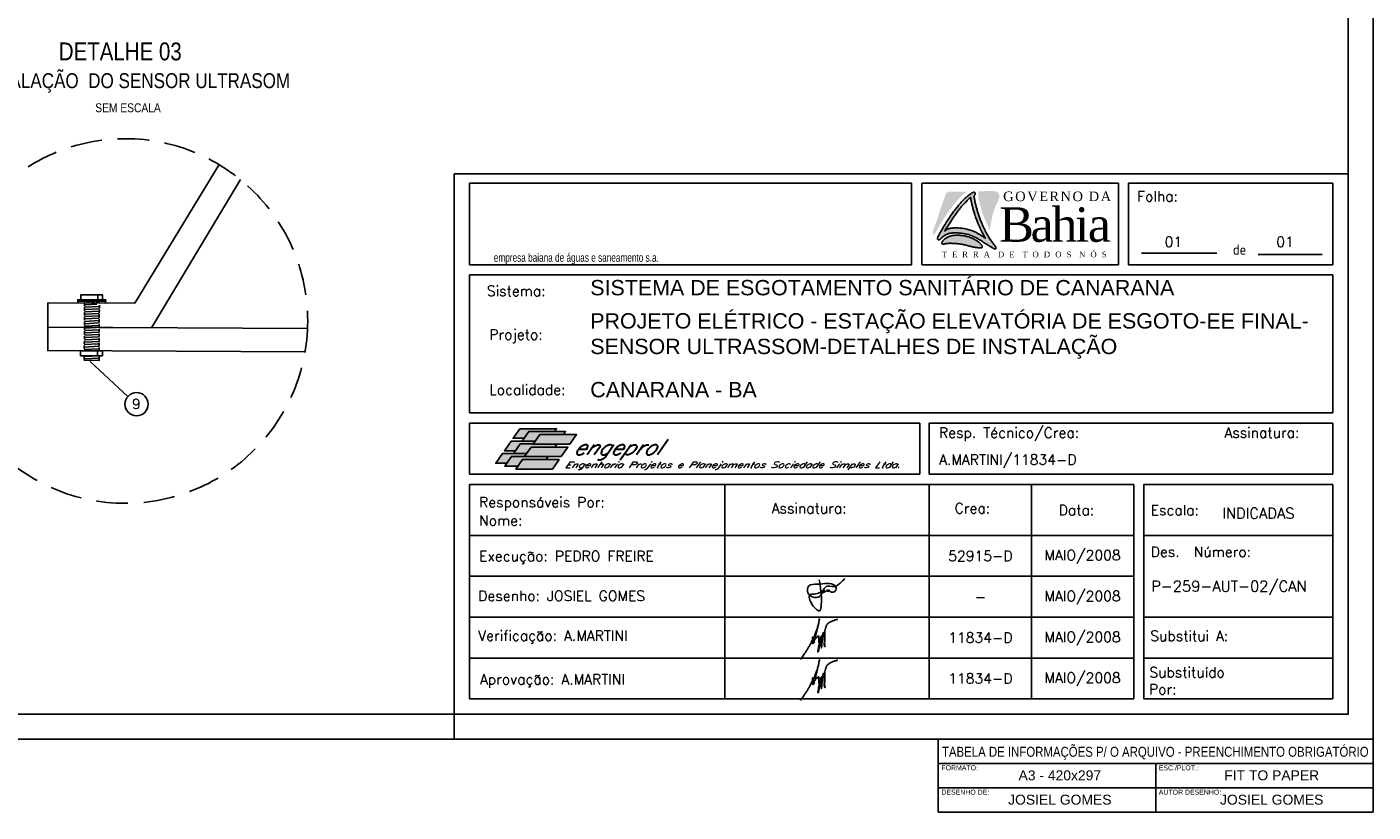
# Model space of a CAD drawing. Header units: millimetres. Extents: x 231 to 651, y 19 to 330.
# Tile 2 of 3: x 380 to 651, y 19 to 177. Entities that reach past the tile are written whole.
import ezdxf
from ezdxf.enums import TextEntityAlignment as Align

# ---------------------------------------------------------------- set-up
doc = ezdxf.new("R2010")
doc.units = ezdxf.units.MM
doc.linetypes.add('HIDDEN', pattern=[9.525, 6.35, -3.175])
for name, color, linetype in [('2', 2, 'Continuous'), ('ARQ-FORMATO', 1, 'Continuous'), ('CARIMBO', 7, 'Continuous'), ('HID-PADRAO', 1, 'Continuous'), ('Logotipo 1', 10, 'Continuous'), ('lOGOTIPO 2', 170, 'Continuous'), ('M_EXT_02', 2, 'Continuous'), ('TEXTO', 2, 'Continuous'), ('TEXTO PROJ', 2, 'Continuous')]:
    doc.layers.add(name, color=color, linetype=linetype)
doc.layers.add('PADRÃO', color=7, linetype='Continuous', lineweight=9)
doc.styles.add('ARIAL', font='ARIALN.TTF')
doc.styles.add('ISOCP', font='ARIAL.TTF')
doc.styles.add('ROMAMS', font='ROMANS.shx')
doc.styles.add('ROMANS', font='ROMANS.SHX')
doc.styles.add('STYLE-ARIAL_2', font='ARIAL.TTF')
pattern_1 = [(2.73099, (-794.23575, -347.0453), (-0.02269176, 0.47570892), [])]

msp = doc.modelspace()

# ---------------------------------------------------------------- hatches: boundary and pattern name
for color, points in [(182, [(565.93, 140.33), (566.07, 140.53), (566.21, 140.71), (566.35, 140.89), (566.49, 141.06), (566.62, 141.22), (566.75, 141.37), (566.87, 141.53), (567, 141.67), (567.13, 141.82), (567.26, 141.96), (567.38, 142.1), (567.52, 142.24), (567.65, 142.38), (567.78, 142.52), (567.92, 142.66), (568.06, 142.8), (568.21, 142.93), (568.36, 143.07), (568.52, 143.2), (568.68, 143.34), (568.84, 143.47), (568.99, 143.59), (569.15, 143.71), (569.17, 143.72), (565.47, 143.72), (564.94, 143.34), (564.55, 142.23), (563.78, 140.1), (563.15, 138.04), (562.31, 135.83), (562.31, 135.27), (562.31, 135.02), (562.59, 135.02), (562.79, 135.37), (563.1, 135.91), (563.39, 136.42), (563.67, 136.89), (563.93, 137.34), (564.19, 137.75), (564.43, 138.13), (564.66, 138.49), (564.87, 138.82), (565.07, 139.12), (565.26, 139.41), (565.44, 139.66), (565.61, 139.9), (565.77, 140.12)]), (182, [(573.74, 135.95), (573.61, 136.2), (573.49, 136.45), (573.37, 136.7), (573.25, 136.95), (573.14, 137.2), (573.04, 137.44), (572.94, 137.67), (572.84, 137.89), (572.76, 138.1), (572.67, 138.31), (572.59, 138.51), (572.52, 138.71), (572.45, 138.9), (572.38, 139.09), (572.31, 139.29), (572.24, 139.49), (572.18, 139.69), (572.11, 139.89), (572.05, 140.09), (572, 140.29), (571.94, 140.49), (571.89, 140.68), (571.83, 140.87), (571.79, 141.05), (571.74, 141.23), (571.7, 141.39), (571.66, 141.56), (571.62, 141.71), (571.59, 141.86), (571.56, 142), (571.53, 142.13), (571.5, 142.26), (571.48, 142.38), (571.46, 142.49), (571.44, 142.59), (571.43, 143.72), (573.59, 143.85), (574.73, 143.8), (575.45, 143.47), (575.73, 142.73), (575.52, 142), (574.94, 140.88), (574.3, 139.05)]), (11, [(564.08, 133.24), (564.1, 133.2), (564.13, 133.17), (564.16, 133.15), (564.21, 133.13), (564.26, 133.12), (564.31, 133.12), (564.38, 133.12), (564.45, 133.12), (564.52, 133.13), (564.61, 133.15), (564.7, 133.17), (564.79, 133.19), (564.89, 133.21), (565, 133.23), (565.11, 133.25), (565.23, 133.27), (565.35, 133.28), (565.48, 133.28), (565.62, 133.29), (565.77, 133.29), (565.92, 133.29), (566.08, 133.28), (566.26, 133.27), (566.43, 133.26), (566.62, 133.25), (566.82, 133.24), (567.02, 133.23), (567.23, 133.21), (567.44, 133.19), (567.66, 133.16), (567.88, 133.13), (568.1, 133.1), (568.33, 133.05), (568.55, 133.01), (568.77, 132.95), (568.99, 132.9), (569.2, 132.85), (569.41, 132.79), (569.61, 132.74), (569.8, 132.69), (569.98, 132.65), (570.16, 132.61), (570.32, 132.58), (570.48, 132.54), (570.62, 132.52), (570.76, 132.49), (570.89, 132.47), (571.02, 132.45), (571.13, 132.43), (571.25, 132.42), (571.35, 132.41), (571.45, 132.4), (571.54, 132.39), (571.63, 132.38), (571.71, 132.38), (571.79, 132.38), (571.85, 132.38), (571.92, 132.38), (571.98, 132.38), (572.03, 132.39), (572.08, 132.4), (572.12, 132.41), (572.15, 132.43), (572.18, 132.44), (572.21, 132.47), (572.22, 132.49), (572.24, 132.52), (572.24, 132.55), (572.24, 132.59), (572.24, 132.63), (572.23, 132.67), (572.21, 132.72), (572.19, 132.77), (572.16, 132.82), (572.13, 132.88), (572.09, 132.94), (572.04, 133), (571.99, 133.06), (571.93, 133.13), (571.86, 133.21), (571.78, 133.28), (571.7, 133.36), (571.61, 133.44), (571.51, 133.52), (571.4, 133.6), (571.29, 133.69), (571.17, 133.77), (571.04, 133.85), (570.91, 133.93), (570.76, 134.02), (570.62, 134.09), (570.47, 134.17), (570.31, 134.25), (570.15, 134.32), (569.98, 134.38), (569.82, 134.45), (569.65, 134.51), (569.48, 134.56), (569.31, 134.61), (569.14, 134.66), (568.97, 134.7), (568.8, 134.74), (568.64, 134.78), (568.48, 134.81), (568.32, 134.83), (568.16, 134.86), (568.01, 134.88), (567.86, 134.89), (567.71, 134.9), (567.56, 134.91), (567.41, 134.92), (567.25, 134.92), (567.09, 134.92), (566.93, 134.91), (566.77, 134.91), (566.61, 134.89), (566.44, 134.88), (566.28, 134.85), (566.12, 134.83), (565.97, 134.79), (565.82, 134.75), (565.68, 134.71), (565.54, 134.66), (565.4, 134.6), (565.27, 134.54), (565.14, 134.47), (565.03, 134.4), (564.91, 134.33), (564.8, 134.25), (564.7, 134.17), (564.6, 134.09), (564.51, 134), (564.43, 133.92), (564.35, 133.84), (564.28, 133.76), (564.22, 133.68), (564.18, 133.61), (564.14, 133.54), (564.1, 133.48), (564.08, 133.42), (564.07, 133.37), (564.06, 133.32), (564.07, 133.27)])]:
    msp.add_hatch(color=color).paths.add_polyline_path(points)
h = msp.add_hatch(color=156)
h.paths.add_polyline_path([(573.85, 132.64), (573.7, 132.73), (573.54, 132.83), (573.37, 132.93), (573.19, 133.04), (573.01, 133.16), (572.82, 133.28), (572.63, 133.4), (572.44, 133.52), (572.25, 133.65), (572.06, 133.77), (571.86, 133.9), (571.66, 134.02), (571.46, 134.14), (571.26, 134.26), (571.05, 134.38), (570.84, 134.49), (570.63, 134.59), (570.41, 134.69), (570.19, 134.79), (569.97, 134.87), (569.74, 134.95), (569.5, 135.03), (569.27, 135.09), (569.02, 135.15), (568.78, 135.2), (568.54, 135.24), (568.3, 135.28), (568.07, 135.31), (567.84, 135.33), (567.61, 135.35), (567.4, 135.37), (567.2, 135.38), (567, 135.39), (566.82, 135.39), (566.64, 135.39), (566.47, 135.38), (566.31, 135.37), (566.16, 135.36), (566.01, 135.35), (565.87, 135.33), (565.73, 135.3), (565.6, 135.28), (565.48, 135.24), (565.35, 135.21), (565.23, 135.16), (565.12, 135.12), (565, 135.06), (564.88, 135), (564.77, 134.94), (564.66, 134.88), (564.56, 134.81), (564.46, 134.73), (564.36, 134.66), (564.27, 134.58), (564.19, 134.5), (564.11, 134.43), (564.03, 134.35), (563.96, 134.28), (563.85, 134.17), (563.74, 134.07), (563.63, 134), (563.5, 133.95), (563.37, 133.97), (563.25, 134.06), (563.23, 134.19), (563.24, 134.29), (563.27, 134.43), (563.32, 134.6), (563.4, 134.81), (563.71, 135.35), (564, 135.86), (564.28, 136.33), (564.54, 136.78), (564.8, 137.19), (565.04, 137.58), (565.27, 137.93), (565.48, 138.26), (565.68, 138.57), (565.87, 138.85), (566.05, 139.1), (566.22, 139.34), (566.38, 139.57), (566.53, 139.77), (566.68, 139.97), (566.82, 140.15), (566.96, 140.33), (567.1, 140.5), (567.23, 140.66), (567.36, 140.82), (567.48, 140.97), (567.61, 141.12), (567.74, 141.26), (567.87, 141.4), (567.99, 141.55), (568.12, 141.69), (568.26, 141.82), (568.39, 141.96), (568.53, 142.1), (568.67, 142.24), (568.82, 142.37), (568.97, 142.51), (569.13, 142.65), (569.29, 142.78), (569.45, 142.91), (569.6, 143.03), (569.75, 143.15), (569.9, 143.25), (570.03, 143.34), (570.15, 143.42), (570.3, 143.51), (570.45, 143.57), (570.58, 143.59), (570.71, 143.55), (570.8, 143.47), (570.84, 143.35), (570.81, 143.2), (570.76, 143.09), (570.72, 143.03), (570.7, 143.01), (570.68, 142.98), (570.66, 142.96), (570.65, 142.93), (570.64, 142.9), (570.63, 142.87), (570.62, 142.84), (570.61, 142.8), (570.61, 142.76), (570.61, 142.71), (570.61, 142.66), (570.61, 142.6), (570.62, 142.53), (570.63, 142.46), (570.64, 142.37), (570.66, 142.29), (570.67, 142.19), (570.69, 142.08), (570.72, 141.97), (570.74, 141.85), (570.77, 141.73), (570.8, 141.59), (570.83, 141.45), (570.86, 141.3), (570.9, 141.15), (570.94, 140.99), (570.98, 140.82), (571.02, 140.65), (571.07, 140.46), (571.12, 140.28), (571.18, 140.08), (571.23, 139.89), (571.29, 139.69), (571.35, 139.48), (571.42, 139.28), (571.48, 139.08), (571.55, 138.88), (571.61, 138.69), (571.68, 138.49), (571.76, 138.3), (571.83, 138.1), (571.91, 137.9), (571.99, 137.7), (572.08, 137.49), (572.18, 137.27), (572.28, 137.03), (572.38, 136.79), (572.49, 136.55), (572.61, 136.3), (572.73, 136.05), (572.85, 135.79), (572.98, 135.54), (573.11, 135.3), (573.24, 135.06), (573.37, 134.83), (573.51, 134.61), (573.64, 134.39), (573.77, 134.19), (573.9, 133.99), (574.03, 133.81), (574.16, 133.64), (574.27, 133.48), (574.39, 133.33), (574.5, 133.19), (574.59, 133.06), (574.68, 132.94), (574.76, 132.83), (574.83, 132.74), (574.91, 132.61), (574.98, 132.48), (575.01, 132.36), (574.98, 132.23), (574.92, 132.17), (574.79, 132.15), (574.67, 132.17), (574.57, 132.21), (574.48, 132.26), (574.35, 132.33), (574.21, 132.42), (574.11, 132.48), (573.98, 132.55)])
h.paths.add_polyline_path([(571.67, 136.63), (571.78, 136.38), (571.9, 136.13), (572.02, 135.88), (572.14, 135.63), (572.27, 135.38), (572.4, 135.14), (572.85, 134.32), (572.72, 134.41), (572.53, 134.53), (572.33, 134.66), (572.14, 134.78), (571.94, 134.91), (571.74, 135.03), (571.54, 135.15), (571.34, 135.27), (571.13, 135.39), (570.92, 135.5), (570.71, 135.6), (570.49, 135.7), (570.27, 135.8), (570.05, 135.88), (569.82, 135.96), (569.59, 136.03), (569.35, 136.1), (569.11, 136.16), (568.86, 136.21), (568.62, 136.25), (568.38, 136.28), (568.15, 136.31), (567.92, 136.34), (567.7, 136.36), (567.48, 136.38), (567.28, 136.39), (567.09, 136.39), (566.9, 136.4), (566.72, 136.4), (566.55, 136.39), (566.39, 136.38), (566.24, 136.37), (566.09, 136.35), (565.95, 136.34), (565.81, 136.31), (565.68, 136.28), (565.56, 136.25), (565.43, 136.21), (565.31, 136.17), (565.2, 136.12), (565.08, 136.07), (564.97, 136.01), (564.86, 135.95), (564.82, 135.93), (564.93, 136.11), (565.2, 136.56), (565.45, 136.97), (565.69, 137.36), (565.92, 137.71), (566.14, 138.04), (566.34, 138.35), (566.53, 138.63), (566.71, 138.89), (566.88, 139.13), (567.04, 139.35), (567.19, 139.56), (567.34, 139.75), (567.48, 139.93), (567.62, 140.11), (567.75, 140.28), (567.88, 140.44), (568.01, 140.6), (568.14, 140.75), (568.27, 140.9), (568.39, 141.04), (568.52, 141.19), (568.65, 141.33), (568.78, 141.47), (568.91, 141.61), (569.05, 141.74), (569.19, 141.88), (569.33, 142.02), (569.48, 142.16), (569.63, 142.29), (569.9, 142.53), (569.9, 142.49), (569.9, 142.43), (569.91, 142.37), (569.92, 142.29), (569.93, 142.21), (569.95, 142.12), (569.96, 142.02), (569.98, 141.92), (570.01, 141.81), (570.03, 141.69), (570.06, 141.56), (570.09, 141.43), (570.12, 141.29), (570.15, 141.14), (570.19, 140.99), (570.23, 140.83), (570.27, 140.66), (570.32, 140.48), (570.36, 140.3), (570.41, 140.11), (570.47, 139.92), (570.52, 139.72), (570.58, 139.52), (570.64, 139.32), (570.71, 139.12), (570.77, 138.92), (570.84, 138.72), (570.9, 138.52), (570.97, 138.33), (571.05, 138.14), (571.12, 137.94), (571.2, 137.74), (571.28, 137.54), (571.37, 137.32), (571.47, 137.1), (571.57, 136.87)], flags=16)
at = {"linetype": 'HIDDEN', "ltscale": 0.1}
h = msp.add_hatch(dxfattribs=at)
h.set_pattern_fill('ANSI31', color=256, scale=0.15, angle=138.269, style=0)
h.set_pattern_definition([(2.73099, (-794.2137, -342.35004), (-0.02269176, 0.47570892), [])])
h.paths.add_polyline_path([(394.48, 121.03), (391.49, 121.04), (391.47, 116.35), (394.46, 116.33)])
h = msp.add_hatch(dxfattribs=at)
h.set_pattern_fill('ANSI31', color=256, scale=0.15, angle=138.269, style=0)
h.set_pattern_definition(pattern_1)
h.paths.add_polyline_path([(394.46, 116.33), (391.47, 116.35), (391.44, 111.65), (394.43, 111.64)])
h = msp.add_hatch()
h.set_pattern_fill('ANSI31', color=256, scale=0.15, angle=138.269, style=0)
h.set_pattern_definition(pattern_1)
h.paths.add_polyline_path([(394.44, 110.64), (391.44, 110.66), (391.44, 109.74), (394.44, 109.72)])
at = {"layer": 'CARIMBO'}
h = msp.add_hatch(color=82, dxfattribs=at)
h.paths.add_polyline_path([(477.78, 94.02), (480, 94.02), (480.94, 95.38), (486.13, 95.38), (486.53, 95.96), (479.14, 95.96)])
h.paths.add_polyline_path([(477.4, 93.45), (476.04, 91.52), (478.26, 91.52), (479.22, 92.88), (481.8, 92.88), (482.2, 93.45), (479.6, 93.45)])
h.paths.add_polyline_path([(475.64, 90.94), (474.28, 89.01), (476.5, 89.01), (477.44, 90.35), (480.06, 90.35), (480.46, 90.94)])
h = msp.add_hatch(color=100, dxfattribs=at)
h.paths.add_polyline_path([(483.14, 94.77), (487.92, 94.77), (488.34, 95.38), (480.96, 95.38), (479.6, 93.45), (482.2, 93.45), (482.23, 93.45)])
h.paths.add_polyline_path([(481.4, 92.26), (486.18, 92.26), (486.58, 92.84), (481.82, 92.84), (481.8, 92.84), (481.83, 92.88), (479.22, 92.88), (477.86, 90.94), (480.46, 90.94), (480.49, 90.94)])
h.paths.add_polyline_path([(479.64, 89.74), (484.42, 89.74), (484.82, 90.33), (480.08, 90.33), (480.06, 90.33), (480.07, 90.35), (477.46, 90.35), (476.1, 88.44), (478.74, 88.44)])
h = msp.add_hatch(color=71, dxfattribs=at)
h.paths.add_polyline_path([(483.16, 94.77), (482.24, 93.45), (482.23, 93.45), (481.83, 92.88), (481.84, 92.88), (481.82, 92.84), (489.19, 92.84), (490.55, 94.77)])
h.paths.add_polyline_path([(487.45, 90.33), (488.8, 92.26), (481.42, 92.26), (480.5, 90.94), (480.49, 90.94), (480.07, 90.35), (480.1, 90.35), (480.08, 90.33)])
h.paths.add_polyline_path([(479.66, 89.74), (478.74, 88.44), (478.74, 88.44), (478.3, 87.81), (485.69, 87.81), (487.04, 89.74)])

# ---------------------------------------------------------------- linework, layer by layer
for points in [[(418.58, 149.13), (401.59, 121.23), (384.13, 121.32)], [(384.13, 121.32), (384.11, 116.38), (404.99, 116.28), (422.86, 146.12)], [(394.17, 121.89), (394.18, 122.89)], [(390.12, 121.63), (395.75, 121.61)], [(435.89, 111.44), (384.09, 111.69), (384.11, 116.38), (436.38, 116.13)], [(394.12, 110.64), (394.12, 111.64)]]:
    msp.add_lwpolyline(points)
for points in [[(390.74, 121.91), (395.13, 121.89), (395.14, 122.88), (390.74, 122.9)], [(395.74, 121.26), (395.75, 121.88), (390.12, 121.91), (390.12, 121.29)], [(390.12, 121.29), (390.12, 121.91), (395.75, 121.88), (395.74, 121.26)], [(390.69, 110.66), (395.08, 110.64), (395.08, 111.63), (390.69, 111.65)], [(391.44, 110.66), (394.44, 110.64), (394.44, 109.72), (391.44, 109.74)]]:
    msp.add_lwpolyline(points, close=True)
at = {"linetype": 'HIDDEN', "ltscale": 0.1}
msp.add_lwpolyline([(391.49, 121.28), (391.44, 111.65), (394.43, 111.64), (394.48, 121.27), (391.49, 121.28)], dxfattribs=at)
at = {"color": 2}
msp.add_circle((541.35, 63.48), 0.0224, dxfattribs=at)
for points in [[(540.04, 63.24), (540.12, 63), (540.42, 63.05), (540.44, 63.35), (540.25, 63.44), (540.04, 63.29), (540.51, 63.21), (540.75, 63.19), (540.98, 63.42), (541.13, 63.46), (541.12, 63.33), (541.05, 63.23), (541.34, 63.26), (541.35, 63.42), (541.51, 63.24), (542.78, 63.47), (542.54, 64.36), (541.06, 64.78), (539.04, 64.65), (537.31, 64.28), (537.14, 62.9), (539.45, 62.15), (540.79, 64.15), (542.46, 64.2), (543.98, 65.17), (544.55, 65.77)], [(539.42, 65.55), (539.82, 60.5), (539.56, 59.35), (538.02, 60.5), (537.61, 62.56), (538.68, 62.67), (540.06, 63.25)], [(535.64, 49.47), (535.84, 49.79), (536.11, 50.12), (536.4, 50.55), (536.69, 51.01), (537.04, 51.54), (537.35, 52.09), (537.64, 52.65), (537.88, 53.07), (538.12, 53.54), (538.44, 54.24), (538.67, 54.79), (538.95, 55.5), (539.28, 56.68), (539.47, 57.64), (539.36, 57.1), (539.25, 56.58), (539.04, 55.78), (538.86, 54.97), (538.75, 54.46), (538.57, 53.76), (538.42, 53.25), (538.29, 52.86), (538.17, 52.67), (538.12, 52.65), (538.06, 52.79), (538.03, 53.18), (538.08, 53.75), (538.09, 54.04), (538.14, 53.85), (538.16, 53.51), (538.22, 53.33), (538.31, 53.29), (538.5, 53.47), (538.72, 53.74), (538.97, 53.97), (539.15, 54.15), (539.25, 54.2), (539.34, 54.15), (539.36, 53.94), (539.36, 53.63), (539.33, 53.28), (539.32, 52.85), (539.37, 53.01), (539.49, 53.37), (539.66, 53.77), (539.79, 54.09), (539.84, 54.2), (539.91, 54.16), (539.87, 53.92), (539.72, 53.35), (539.58, 52.65), (539.45, 52.01), (539.33, 51.46), (539.16, 51.01), (539.16, 51.22), (539.23, 51.72), (539.35, 52.32), (539.54, 52.93), (539.75, 53.52), (539.92, 54.12), (540.02, 54.36), (540.1, 54.43), (540.12, 54.2), (540.04, 53.74), (539.96, 53.05), (539.89, 52.38), (539.85, 51.81), (539.88, 51.92), (539.93, 52.41), (540, 53.03), (540.1, 53.83), (540.14, 54.35), (540.18, 54.82), (540.24, 54.96), (540.34, 54.92), (540.46, 54.65), (540.47, 54.23), (540.47, 53.71), (540.46, 53.05), (540.54, 52.47), (540.56, 52.05), (540.4, 52.47), (540.51, 53.13), (540.52, 53.85), (540.52, 54.67), (540.55, 55.23), (540.68, 55.78), (540.9, 56.36), (541.25, 56.79), (541.65, 57.04), (542.08, 57.24), (542.4, 57.35), (542.62, 57.46), (542.83, 57.46), (543.02, 57.53), (543.05, 57.6), (543.05, 57.68)], [(535.64, 41.24), (535.84, 41.56), (536.11, 41.89), (536.4, 42.32), (536.69, 42.78), (537.04, 43.31), (537.35, 43.86), (537.64, 44.42), (537.88, 44.85), (538.12, 45.31), (538.44, 46.01), (538.67, 46.56), (538.95, 47.27), (539.28, 48.45), (539.47, 49.42), (539.36, 48.87), (539.25, 48.35), (539.04, 47.55), (538.86, 46.74), (538.75, 46.23), (538.57, 45.53), (538.42, 45.02), (538.29, 44.63), (538.17, 44.44), (538.12, 44.42), (538.06, 44.56), (538.03, 44.95), (538.08, 45.52), (538.09, 45.81), (538.14, 45.62), (538.16, 45.28), (538.22, 45.1), (538.31, 45.06), (538.5, 45.24), (538.72, 45.51), (538.97, 45.75), (539.15, 45.93), (539.25, 45.97), (539.34, 45.93), (539.36, 45.71), (539.36, 45.4), (539.33, 45.05), (539.32, 44.63), (539.37, 44.79), (539.49, 45.14), (539.66, 45.54), (539.79, 45.86), (539.84, 45.97), (539.91, 45.93), (539.87, 45.69), (539.72, 45.12), (539.58, 44.42), (539.45, 43.78), (539.33, 43.23), (539.16, 42.78), (539.16, 42.99), (539.23, 43.49), (539.35, 44.09), (539.54, 44.7), (539.75, 45.29), (539.92, 45.89), (540.02, 46.13), (540.1, 46.2), (540.12, 45.97), (540.04, 45.51), (539.96, 44.83), (539.89, 44.16), (539.85, 43.58), (539.88, 43.69), (539.93, 44.18), (540, 44.8), (540.1, 45.6), (540.14, 46.12), (540.18, 46.59), (540.24, 46.73), (540.34, 46.69), (540.46, 46.42), (540.47, 46), (540.47, 45.48), (540.46, 44.82), (540.54, 44.25), (540.56, 43.82), (540.4, 44.24), (540.51, 44.9), (540.52, 45.62), (540.52, 46.44), (540.55, 47), (540.68, 47.55), (540.9, 48.13), (541.25, 48.56), (541.65, 48.81), (542.08, 49.01), (542.4, 49.12), (542.62, 49.23), (542.83, 49.23), (543.02, 49.3), (543.05, 49.37), (543.05, 49.46)]]:
    msp.add_spline(points, degree=3, dxfattribs=at)
at = {"layer": '2'}
msp.add_lwpolyline([(230.92, 33.46), (230.92, 330.46), (650.92, 330.46), (650.92, 33.46)], close=True, dxfattribs=at)
msp.add_lwpolyline([(465.92, 33.46), (465.92, 38.46)], dxfattribs=at)
at = {"layer": 'ARQ-FORMATO'}
msp.add_lwpolyline([(255.92, 38.46), (255.92, 325.46), (645.92, 325.46), (645.92, 38.46)], close=True, dxfattribs=at)
at = {"layer": 'CARIMBO', "color": 6}
for p, q in [((465.92, 147.28), (465.92, 38.46)), ((645.92, 147.28), (465.92, 147.28)), ((558.01, 145.43), (469, 145.43)), ((469, 145.43), (469, 128.97)), ((558.01, 128.97), (558.01, 145.43)), ((599.63, 145.43), (560.07, 145.43)), ((560.07, 128.97), (560.07, 145.43)), ((599.63, 128.97), (599.63, 145.43)), ((642.83, 145.43), (601.69, 145.43)), ((601.69, 128.97), (601.69, 145.43)), ((642.83, 128.97), (642.83, 145.43)), ((558.01, 128.97), (469, 128.97)), ((599.63, 128.97), (560.07, 128.97)), ((642.83, 128.97), (601.69, 128.97)), ((469, 126.91), (469, 99.14)), ((642.83, 126.91), (469, 126.91)), ((642.83, 99.14), (642.83, 126.91)), ((642.83, 99.14), (469, 99.14)), ((559.66, 97.08), (469, 97.08)), ((469, 97.08), (469, 86.8)), ((559.66, 86.8), (559.66, 97.08)), ((642.83, 97.08), (561.57, 97.08)), ((561.57, 86.8), (561.57, 97.08)), ((642.83, 86.8), (642.83, 97.08)), ((559.66, 86.8), (469, 86.8)), ((642.83, 86.8), (561.57, 86.8)), ((469, 84.74), (469, 41.54)), ((602.72, 84.74), (469, 84.74)), ((520.43, 41.54), (520.43, 84.74)), ((561.57, 41.54), (561.57, 84.74)), ((582.15, 41.54), (582.15, 84.74)), ((602.72, 41.54), (602.72, 84.74)), ((642.83, 84.74), (604.77, 84.74)), ((604.77, 41.54), (604.77, 84.74)), ((642.83, 41.54), (642.83, 84.74)), ((642.83, 41.54), (642.83, 84.74)), ((602.72, 74.46), (469, 74.46)), ((642.83, 74.46), (604.77, 74.46)), ((469, 41.54), (602.72, 41.54)), ((642.83, 41.54), (604.77, 41.54))]:
    msp.add_line(p, q, dxfattribs=at)
at = {"layer": 'CARIMBO', "color": 3}
for p, q in [((604.31, 131.33), (619.47, 131.33)), ((627.77, 131.05), (640.64, 131.05)), ((602.72, 66.23), (469, 66.23)), ((602.72, 58), (469, 58)), ((602.72, 49.77), (469, 49.77)), ((642.83, 49.77), (604.77, 49.77))]:
    msp.add_line(p, q, dxfattribs=at)
at = {"layer": 'CARIMBO', "color": 4}
msp.add_line((642.83, 58), (604.77, 58), dxfattribs=at)
at = {"layer": 'CARIMBO', "color": 2, "linetype": 'Continuous'}
for points in [[(480, 94.02), (480.94, 95.38), (486.13, 95.38), (486.53, 95.96), (479.14, 95.96), (477.78, 94.02), (480, 94.02)], [(487.92, 94.77), (483.16, 94.77), (482.24, 93.45), (479.6, 93.45), (480.96, 95.38), (488.34, 95.38), (487.92, 94.77)], [(482.2, 93.45), (479.6, 93.45), (477.4, 93.45), (476.04, 91.52), (478.26, 91.52), (479.22, 92.88), (481.8, 92.88), (482.2, 93.45)], [(486.18, 92.26), (481.42, 92.26), (480.5, 90.94), (477.86, 90.94), (479.22, 92.88), (481.84, 92.88), (481.82, 92.84), (486.58, 92.84), (486.18, 92.26)], [(481.4, 92.26), (488.8, 92.26), (487.45, 90.33), (480.06, 90.33), (481.4, 92.26)], [(483.14, 94.77), (490.55, 94.77), (489.19, 92.84), (481.8, 92.84), (483.14, 94.77)], [(476.5, 89.01), (477.44, 90.35), (480.06, 90.35), (480.46, 90.94), (475.64, 90.94), (474.28, 89.01), (476.5, 89.01)], [(484.42, 89.74), (479.66, 89.74), (478.74, 88.44), (476.1, 88.44), (477.46, 90.35), (480.1, 90.35), (480.08, 90.33), (484.82, 90.33), (484.42, 89.74)], [(479.64, 89.74), (487.04, 89.74), (485.69, 87.81), (478.3, 87.81), (479.64, 89.74)]]:
    msp.add_lwpolyline(points, dxfattribs=at)
at = {"layer": 'HID-PADRAO', "color": 1}
for p, q in [((607.15, 28.55), (607.15, 23.65)), ((607.15, 23.65), (607.15, 18.75))]:
    msp.add_line(p, q, dxfattribs=at)
at = {"layer": 'HID-PADRAO', "color": 3}
msp.add_lwpolyline([(563.38, 28.55), (650.92, 28.55), (650.92, 33.46), (563.38, 33.46)], close=True, dxfattribs=at)
at = {"layer": 'HID-PADRAO', "color": 1}
for points in [[(563.38, 23.65), (650.92, 23.65), (650.92, 28.55), (563.38, 28.55)], [(563.38, 18.75), (650.92, 18.75), (650.92, 23.65), (563.38, 23.65)]]:
    msp.add_lwpolyline(points, close=True, dxfattribs=at)
at = {"layer": 'Logotipo 1'}
msp.add_lwpolyline([(564.08, 133.24), (564.1, 133.2), (564.13, 133.17), (564.16, 133.15), (564.21, 133.13), (564.26, 133.12), (564.31, 133.12), (564.38, 133.12), (564.45, 133.12), (564.52, 133.13), (564.61, 133.15), (564.7, 133.17), (564.79, 133.19), (564.89, 133.21), (565, 133.23), (565.11, 133.25), (565.23, 133.27), (565.35, 133.28), (565.48, 133.28), (565.62, 133.29), (565.77, 133.29), (565.92, 133.29), (566.08, 133.28), (566.26, 133.27), (566.43, 133.26), (566.62, 133.25), (566.82, 133.24), (567.02, 133.23), (567.23, 133.21), (567.44, 133.19), (567.66, 133.16), (567.88, 133.13), (568.1, 133.1), (568.33, 133.05), (568.55, 133.01), (568.77, 132.95), (568.99, 132.9), (569.2, 132.85), (569.41, 132.79), (569.61, 132.74), (569.8, 132.69), (569.98, 132.65), (570.16, 132.61), (570.32, 132.58), (570.48, 132.54), (570.62, 132.52), (570.76, 132.49), (570.89, 132.47), (571.02, 132.45), (571.13, 132.43), (571.25, 132.42), (571.35, 132.41), (571.45, 132.4), (571.54, 132.39), (571.63, 132.38), (571.71, 132.38), (571.79, 132.38), (571.85, 132.38), (571.92, 132.38), (571.98, 132.38), (572.03, 132.39), (572.08, 132.4), (572.12, 132.41), (572.15, 132.43), (572.18, 132.44), (572.21, 132.47), (572.22, 132.49), (572.24, 132.52), (572.24, 132.55), (572.24, 132.59), (572.24, 132.63), (572.23, 132.67), (572.21, 132.72), (572.19, 132.77), (572.16, 132.82), (572.13, 132.88), (572.09, 132.94), (572.04, 133), (571.99, 133.06), (571.93, 133.13), (571.86, 133.21), (571.78, 133.28), (571.7, 133.36), (571.61, 133.44), (571.51, 133.52), (571.4, 133.6), (571.29, 133.69), (571.17, 133.77), (571.04, 133.85), (570.91, 133.93), (570.76, 134.02), (570.62, 134.09), (570.47, 134.17), (570.31, 134.25), (570.15, 134.32), (569.98, 134.38), (569.82, 134.45), (569.65, 134.51), (569.48, 134.56), (569.31, 134.61), (569.14, 134.66), (568.97, 134.7), (568.8, 134.74), (568.64, 134.78), (568.48, 134.81), (568.32, 134.83), (568.16, 134.86), (568.01, 134.88), (567.86, 134.89), (567.71, 134.9), (567.56, 134.91), (567.41, 134.92), (567.25, 134.92), (567.09, 134.92), (566.93, 134.91), (566.77, 134.91), (566.61, 134.89), (566.44, 134.88), (566.28, 134.85), (566.12, 134.83), (565.97, 134.79), (565.82, 134.75), (565.68, 134.71), (565.54, 134.66), (565.4, 134.6), (565.27, 134.54), (565.14, 134.47), (565.03, 134.4), (564.91, 134.33), (564.8, 134.25), (564.7, 134.17), (564.6, 134.09), (564.51, 134), (564.43, 133.92), (564.35, 133.84), (564.28, 133.76), (564.22, 133.68), (564.18, 133.61), (564.14, 133.54), (564.1, 133.48), (564.08, 133.42), (564.07, 133.37), (564.06, 133.32), (564.07, 133.27)], close=True, dxfattribs=at)
at = {"layer": 'lOGOTIPO 2'}
for points in [[(563.4, 134.81), (563.32, 134.6), (563.27, 134.43), (563.24, 134.29), (563.23, 134.19), (563.24, 134.12), (563.26, 134.06), (563.29, 134.03), (563.33, 134), (563.37, 133.98), (563.41, 133.97), (563.46, 133.96), (563.5, 133.96), (563.55, 133.97), (563.6, 133.99), (563.66, 134.01), (563.71, 134.05), (563.77, 134.09), (563.83, 134.15), (563.89, 134.21), (563.96, 134.28), (564.03, 134.35), (564.11, 134.43), (564.19, 134.5), (564.27, 134.58), (564.36, 134.66), (564.46, 134.73), (564.56, 134.81), (564.66, 134.88), (564.77, 134.94), (564.88, 135), (565, 135.06), (565.12, 135.12), (565.23, 135.16), (565.35, 135.21), (565.48, 135.24), (565.6, 135.28), (565.73, 135.3), (565.87, 135.33), (566.01, 135.35), (566.16, 135.36), (566.31, 135.37), (566.47, 135.38), (566.64, 135.39), (566.82, 135.39), (567, 135.39), (567.2, 135.38), (567.4, 135.37), (567.61, 135.35), (567.84, 135.33), (568.07, 135.31), (568.3, 135.28), (568.54, 135.24), (568.78, 135.2), (569.02, 135.15), (569.27, 135.09), (569.5, 135.03), (569.74, 134.95), (569.97, 134.87), (570.19, 134.79), (570.41, 134.69), (570.63, 134.59), (570.84, 134.49), (571.05, 134.38), (571.26, 134.26), (571.46, 134.14), (571.66, 134.02), (571.86, 133.9), (572.06, 133.77), (572.25, 133.65), (572.44, 133.52), (572.63, 133.4), (572.82, 133.28), (573.01, 133.16), (573.19, 133.04), (573.37, 132.93), (573.54, 132.83), (573.7, 132.73), (573.85, 132.64), (573.98, 132.55), (574.11, 132.48), (574.21, 132.42), (574.3, 132.36), (574.38, 132.32), (574.44, 132.28), (574.5, 132.25), (574.55, 132.22), (574.59, 132.2), (574.63, 132.19), (574.67, 132.17), (574.7, 132.16), (574.74, 132.16), (574.77, 132.15), (574.79, 132.15), (574.82, 132.15), (574.85, 132.16), (574.87, 132.16), (574.89, 132.16), (574.91, 132.17), (574.92, 132.18), (574.94, 132.19), (574.95, 132.2), (574.97, 132.22), (574.98, 132.24), (574.99, 132.26), (574.99, 132.29), (575, 132.32), (575, 132.35), (575, 132.4), (574.98, 132.45), (574.96, 132.51), (574.93, 132.58), (574.89, 132.65), (574.83, 132.74), (574.76, 132.83), (574.68, 132.94), (574.59, 133.06), (574.5, 133.19), (574.39, 133.33), (574.27, 133.48), (574.16, 133.64), (574.03, 133.81), (573.9, 133.99), (573.77, 134.19), (573.64, 134.39), (573.51, 134.61), (573.37, 134.83), (573.24, 135.06), (573.11, 135.3), (572.98, 135.54), (572.85, 135.79), (572.73, 136.05), (572.61, 136.3), (572.49, 136.55), (572.38, 136.79), (572.28, 137.03), (572.18, 137.27), (572.08, 137.49), (571.99, 137.7), (571.91, 137.9), (571.83, 138.1), (571.76, 138.3), (571.68, 138.49), (571.61, 138.69), (571.55, 138.88), (571.48, 139.08), (571.42, 139.28), (571.35, 139.48), (571.29, 139.69), (571.23, 139.89), (571.18, 140.08), (571.12, 140.28), (571.07, 140.46), (571.02, 140.65), (570.98, 140.82), (570.94, 140.99), (570.9, 141.15), (570.86, 141.3), (570.83, 141.45), (570.8, 141.59), (570.77, 141.73), (570.74, 141.85), (570.72, 141.97), (570.69, 142.08), (570.67, 142.19), (570.66, 142.29), (570.64, 142.37), (570.63, 142.46), (570.62, 142.53), (570.61, 142.6), (570.61, 142.66), (570.61, 142.71), (570.61, 142.76), (570.61, 142.8), (570.62, 142.84), (570.63, 142.87), (570.64, 142.9), (570.65, 142.93), (570.66, 142.96), (570.68, 142.98), (570.7, 143.01), (570.72, 143.03), (570.74, 143.06), (570.75, 143.09), (570.77, 143.11), (570.79, 143.15), (570.8, 143.18), (570.81, 143.21), (570.82, 143.25), (570.83, 143.29), (570.83, 143.32), (570.83, 143.36), (570.82, 143.39), (570.81, 143.42), (570.8, 143.45), (570.79, 143.48), (570.77, 143.5), (570.74, 143.52), (570.72, 143.54), (570.69, 143.56), (570.65, 143.57), (570.62, 143.58), (570.58, 143.58), (570.53, 143.58), (570.48, 143.57), (570.41, 143.55), (570.34, 143.52), (570.25, 143.48), (570.15, 143.42), (570.03, 143.34), (569.9, 143.25), (569.75, 143.15), (569.6, 143.03), (569.45, 142.91), (569.29, 142.78), (569.13, 142.65), (568.97, 142.51), (568.82, 142.37), (568.67, 142.24), (568.53, 142.1), (568.39, 141.96), (568.26, 141.82), (568.12, 141.69), (567.99, 141.55), (567.87, 141.4), (567.74, 141.26), (567.61, 141.12), (567.48, 140.97), (567.36, 140.82), (567.23, 140.66), (567.1, 140.5), (566.96, 140.33), (566.82, 140.15), (566.68, 139.97), (566.53, 139.77), (566.38, 139.57), (566.22, 139.34), (566.05, 139.1), (565.87, 138.85), (565.68, 138.57), (565.48, 138.26), (565.27, 137.93), (565.04, 137.58), (564.8, 137.19), (564.54, 136.78), (564.28, 136.33), (564, 135.86), (563.71, 135.35), (563.4, 134.81)], [(564.82, 135.93), (564.86, 135.95), (564.97, 136.01), (565.08, 136.07), (565.2, 136.12), (565.31, 136.17), (565.43, 136.21), (565.56, 136.25), (565.68, 136.28), (565.81, 136.31), (565.95, 136.34), (566.09, 136.35), (566.24, 136.37), (566.39, 136.38), (566.55, 136.39), (566.72, 136.4), (566.9, 136.4), (567.09, 136.39), (567.28, 136.39), (567.48, 136.38), (567.7, 136.36), (567.92, 136.34), (568.15, 136.31), (568.38, 136.28), (568.62, 136.25), (568.86, 136.21), (569.11, 136.16), (569.35, 136.1), (569.59, 136.03), (569.82, 135.96), (570.05, 135.88), (570.27, 135.8), (570.49, 135.7), (570.71, 135.6), (570.92, 135.5), (571.13, 135.39), (571.34, 135.27), (571.54, 135.15), (571.74, 135.03), (571.94, 134.91), (572.14, 134.78), (572.33, 134.66), (572.53, 134.53), (572.72, 134.41), (572.85, 134.32), (572.4, 135.14), (572.27, 135.38), (572.14, 135.63), (572.02, 135.88), (571.9, 136.13), (571.78, 136.38), (571.67, 136.63), (571.57, 136.87), (571.47, 137.1), (571.37, 137.32), (571.28, 137.54), (571.2, 137.74), (571.12, 137.94), (571.05, 138.14), (570.97, 138.33), (570.9, 138.52), (570.84, 138.72), (570.77, 138.92), (570.71, 139.12), (570.64, 139.32), (570.58, 139.52), (570.52, 139.72), (570.47, 139.92), (570.41, 140.11), (570.36, 140.3), (570.32, 140.48), (570.27, 140.66), (570.23, 140.83), (570.19, 140.99), (570.15, 141.14), (570.12, 141.29), (570.09, 141.43), (570.06, 141.56), (570.03, 141.69), (570.01, 141.81), (569.98, 141.92), (569.96, 142.02), (569.95, 142.12), (569.93, 142.21), (569.92, 142.29), (569.91, 142.37), (569.9, 142.43), (569.9, 142.49), (569.9, 142.53), (569.63, 142.29), (569.48, 142.16), (569.33, 142.02), (569.19, 141.88), (569.05, 141.74), (568.91, 141.61), (568.78, 141.47), (568.65, 141.33), (568.52, 141.19), (568.39, 141.04), (568.27, 140.9), (568.14, 140.75), (568.01, 140.6), (567.88, 140.44), (567.75, 140.28), (567.62, 140.11), (567.48, 139.93), (567.34, 139.75), (567.19, 139.56), (567.04, 139.35), (566.88, 139.13), (566.71, 138.89), (566.53, 138.63), (566.34, 138.35), (566.14, 138.04), (565.92, 137.71), (565.69, 137.36), (565.45, 136.97), (565.2, 136.56), (564.93, 136.11), (564.65, 135.64)]]:
    msp.add_lwpolyline(points, dxfattribs=at)
at = {"layer": 'M_EXT_02', "linetype": 'HIDDEN'}
msp.add_circle((399.71, 117.64), 36.71, dxfattribs=at)
at = {"layer": 'PADRÃO', "color": 6}
msp.add_line((465.92, 100.17), (465.92, 38.46), dxfattribs=at)
at = {"layer": 'TEXTO PROJ', "color": 2}
msp.add_lwpolyline([(392.64, 109.46), (400.24, 102.46)], dxfattribs=at)
msp.add_circle((401.96, 100.89), 2.33, dxfattribs=at)

# ---------------------------------------------------------------- texts
at = {"layer": 'CARIMBO', "color": 2, "style": 'ROMANS'}
for s, height, p in [('Folha:', 2.057, (603.43, 141.73)), ('Sistema:', 2.057, (472.49, 122.67)), ('Projeto:', 2.057, (472.98, 113.88)), ('Localidade:', 2.0571, (472.98, 102.77)), ('Resp. Técnico/Crea:', 2.0571, (563.52, 94.12)), ('Assinatura:', 2.0571, (620.99, 94.13)), ('A.MARTINI/11834-D', 2.0571, (563.54, 88.7)), ('Responsáveis Por:', 2.0571, (470.93, 80.12)), ('Responsáveis Por:', 2.0571, (470.93, 80.12)), ('Assinatura:', 2.0571, (529.83, 78.9)), ('Crea:', 2.057, (566.67, 78.9)), ('Data:', 2.057, (587.62, 78.54)), ('Escala:', 2.057, (606.16, 78.52)), ('Nome:', 2.057, (470.93, 76.44)), ('Nome:', 2.057, (470.93, 76.44)), ('Execução: PEDRO FREIRE', 2.0571, (470.93, 69.27)), ('Des.  Número:', 2.0571, (606.16, 70.14)), ('Desenho: JOSIEL GOMES', 2.0571, (470.75, 61.26)), ('Verificação: A.MARTINI', 2.0571, (470.75, 53.25)), ('Substitui A:', 2.0571, (606.07, 53.19)), ('Aprovação: A.MARTINI', 2.0571, (471.1, 44.46)), ('Substituído ', 2.0571, (605.89, 45.87)), ('Por:', 2.057, (605.81, 42.44))]:
    msp.add_text(s, height=height, dxfattribs=at).set_placement(p)
at = {"layer": 'CARIMBO', "color": 8, "style": 'ROMANS'}
for p in [(608.96, 132.56), (631.43, 132.56)]:
    msp.add_text('01', height=2.057, dxfattribs=at).set_placement(p)
at = {"layer": 'CARIMBO', "color": 174, "style": 'ISOCP', "width": 0.698299}
msp.add_text('empresa baiana de águas e saneamento s.a.', height=1.6971, dxfattribs=at).set_placement((473.89, 129.57), (507.12, 129.57), align=Align.FIT)
at = {"layer": 'CARIMBO', "color": 74, "style": 'ROMAMS', "oblique": 35}
msp.add_text('engeprol', height=3.086, dxfattribs=at).set_placement((489.76, 90.67))
at = {"layer": 'CARIMBO', "color": 3, "style": 'ROMAMS', "oblique": 35, "width": 1.121413}
msp.add_text('Engenharia Projetos e Planejamentos Sociedade Simples Ltda.', height=1.2343, dxfattribs=at).set_placement((488.13, 88.06), (555.69, 88.06), align=Align.FIT)
at = {"layer": 'CARIMBO', "color": 2, "style": 'ROMANS'}
for s, height, p in [('52915-D', 2.057, (571.86, 70.34)), ('MAIO/2008', 2.057, (592.43, 70.34)), ('MAIO/2008', 2.057, (592.43, 62.11)), ('-', 2.06, (571.86, 62.11)), ('11834-D', 2.057, (571.86, 53.88)), ('MAIO/2008', 2.057, (592.43, 53.88)), ('11834-D', 2.057, (571.86, 45.66)), ('MAIO/2008', 2.057, (592.43, 45.66))]:
    msp.add_text(s, height=height, dxfattribs=at).set_placement(p, align=Align.MIDDLE)
at = {"layer": 'CARIMBO', "color": 2, "insert": (622.69, 133.05), "char_height": 2.0571, "width": 26.605, "attachment_point": 1}
msp.add_mtext('\\Fisocp.shx;de', dxfattribs=at)
at = {"layer": 'CARIMBO', "color": 5, "char_height": 3.0857, "attachment_point": 1}
for s, insert, width in [('{\\fArial|b0|i0|c0|p34;SISTEMA DE ESGOTAMENTO SANITÁRIO DE CANARANA}', (493.31, 125.9), 141.3257), ('{\\fArial|b0|i0|c0|p34;PROJETO ELÉTRICO - ESTAÇÃO ELEVATÓRIA DE ESGOTO-EE FINAL- \\PSENSOR ULTRASSOM-DETALHES DE INSTALAÇÃO}', (493.31, 119.21), 148.1897), ('{\\fArial|b0|i0|c0|p34;CANARANA - BA}', (493.31, 105.36), 141.3257)]:
    msp.add_mtext(s, dxfattribs=dict(at, insert=insert, width=width))
at = {"layer": 'HID-PADRAO', "color": 170, "style": 'STYLE-ARIAL_2', "width": 0.821965}
msp.add_text('TABELA DE INFORMAÇÕES P/ O ARQUIVO - PREENCHIMENTO OBRIGATÓRIO', height=2.0009, dxfattribs=at).set_placement((564.12, 29.89), (650.03, 29.89), align=Align.FIT)
at = {"layer": 'HID-PADRAO', "color": 2, "style": 'STYLE-ARIAL_2'}
for s, height, p in [('FORMATO:', 1, (564, 27.16)), ('ESC./PLOT.:', 1.0004, (607.77, 27.16)), ('DESENHO DE:', 1.0004, (564, 22.26)), ('AUTOR DESENHO:', 1.0004, (607.77, 22.26))]:
    msp.add_text(s, height=height, dxfattribs=at).set_placement(p)
at = {"layer": 'HID-PADRAO', "color": 4, "style": 'STYLE-ARIAL_2'}
for s, p in [('A3 - 420x297', (587.85, 25.15)), ('FIT TO PAPER', (630.51, 25.15)), ('JOSIEL GOMES', (587.85, 20.25)), ('JOSIEL GOMES', (630.51, 20.25))]:
    msp.add_text(s, height=2.0009, dxfattribs=at).set_placement(p, align=Align.CENTER)
at = {"layer": 'PADRÃO', "color": 8, "style": 'ROMANS'}
for s, p in [('INDICADAS', (620.54, 77.86)), ('P-259-AUT-02/CAN', (606.24, 63.16))]:
    msp.add_text(s, height=2.16, dxfattribs=at).set_placement(p)
at = {"layer": 'TEXTO', "attachment_point": 1}
for s, insert, char_height, width in [('{\\fTimes New Roman|b0|i0|c238|p18;\\T1.15;GOVERNO DA}', (576.44, 143.71), 1.9286, 26.7784), ('{\\fTimes New Roman|b0|i0|c238|p18;\\T0.9;Bahia}', (575.66, 140.54), 6.9429, 26.7784), ('{\\fTimes New Roman|b0|i0|c238|p18;\\T1.35;T E R R A  D E  T O D O S  N \\fTimes New Roman|b0|i0|c0|p18;Ó \\fTimes New Roman|b0|i0|c238|p18;S}', (564.12, 131.63), 1.15714, 32.3893)]:
    msp.add_mtext(s, dxfattribs=dict(at, insert=insert, char_height=char_height, width=width))
at = {"layer": 'TEXTO PROJ', "color": 2}
for s, height, style, p in [('DETALHE 03', 3.6, 'ARIAL', (386.31, 170.13)), ('INSTALAÇÃO  DO SENSOR ULTRASOM', 3, 'ARIAL', (368.55, 164.54)), ('SEM ESCALA', 1.8, 'ARIAL', (393.66, 159.68)), ('9', 2, 'ROMANS', (401.06, 99.94))]:
    msp.add_text(s, height=height, dxfattribs=dict(at, style=style)).set_placement(p)

doc.saveas('drawing.dxf')
